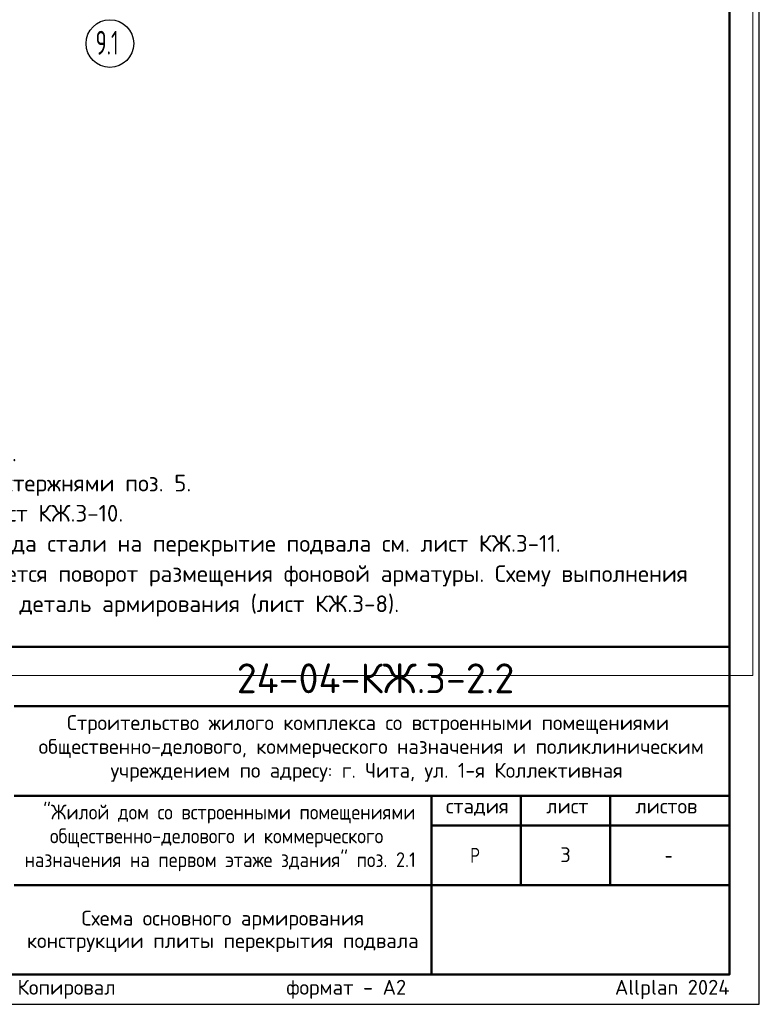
# Model space of a CAD drawing. Header units: millimetres. Extents: x 0 to 59400, y 0 to 42000.
# Tile 21 of 34: x 46994 to 59400, y 0 to 16519. Entities that reach past the tile are written whole.
import ezdxf

# ---------------------------------------------------------------- set-up
doc = ezdxf.new("R2010")
doc.units = ezdxf.units.MM
doc.linetypes.add('______5', pattern=[1100, 800, -100, 100, -100])
doc.layers.add('Standard', color=7, linetype='Continuous', lineweight=25)
doc.layers.add('Надписи', color=7, linetype='Continuous', lineweight=25)
doc.layers.add('Оси', color=7, linetype='______5', lineweight=13, true_color=0x656565)
doc.styles.add('ISOCPEUR', font='txt')

msp = doc.modelspace()

# ---------------------------------------------------------------- linework, layer by layer
at = {"layer": 'Standard', "color": 7, "linetype": 'Continuous', "lineweight": 50, "transparency": 33554687}
for p, q in [((40400, 6000), (58900, 6000)), ((46900, 5000), (58900, 5000)), ((46900, 3500), (58900, 3500)), ((53900, 2000), (53900, 3500)), ((55400, 2000), (55400, 3500)), ((56900, 2000), (56900, 3500)), ((53900, 3000), (58900, 3000)), ((46900, 2000), (58900, 2000)), ((53900, 500), (53900, 2000)), ((53900, 500), (53900, 2000))]:
    msp.add_line(p, q, dxfattribs=at)
at = {"layer": 'Standard', "color": 7, "linetype": 'Continuous', "lineweight": 25, "transparency": 33554687}
for p, q in [((58900, 500), (58900, 6000)), ((40400, 500), (58900, 500)), ((40400, 500), (58900, 500)), ((40400, 500), (58900, 500))]:
    msp.add_line(p, q, dxfattribs=at)
msp.add_lwpolyline([(0, 0), (59400, 0), (59400, 42000), (0, 42000), (0, 0)], close=True, dxfattribs=at)
at = {"layer": 'Standard', "color": 7, "linetype": 'Continuous', "lineweight": 50, "transparency": 33554687}
msp.add_lwpolyline([(2000, 41500), (58900, 41500), (58900, 500), (2000, 500), (2000, 41500)], close=True, dxfattribs=at)
at = {"layer": 'Standard', "color": 7, "linetype": 'Continuous', "lineweight": 18, "transparency": 33554687}
msp.add_lwpolyline([(59291, 41017), (2391, 41017), (2391, 5517), (59291, 5517), (59291, 41017)], dxfattribs=at)
at = {"layer": 'Standard', "color": 7, "linetype": 'Continuous', "lineweight": 13, "transparency": 33554687}
for points in [[(58900, 500), (40400, 500), (40400, 6000), (58900, 6000), (58900, 500)], [(58900, 6000), (40400, 6000), (40400, 500), (58900, 500), (58900, 6000)]]:
    msp.add_lwpolyline(points, dxfattribs=at)
at = {"layer": 'Standard', "color": 7, "linetype": 'Continuous', "lineweight": 25, "transparency": 33554687}
msp.add_lwpolyline([(58900, 6000), (40400, 6000), (40400, 500), (58900, 500), (58900, 6000)], dxfattribs=at)
at = {"layer": 'Оси', "color": 7, "linetype": 'Continuous', "lineweight": 25, "transparency": 33554687}
msp.add_circle((48507, 16119), 400, dxfattribs=at)

# ---------------------------------------------------------------- texts
at = {"layer": 'Standard', "color": 7, "linetype": 'Continuous', "lineweight": 13, "transparency": 33554687, "insert": (40400, 9391), "char_height": 280, "width": 18120.9, "attachment_point": 1, "line_spacing_factor": 1.084337}
msp.add_mtext('\\A1;{\\fISOCPEUR|i0|b0;\\H279.999995;\\W1.000000;\\C7;1. Общие указания см. листы КЖ.3-1.}\\P{\\fISOCPEUR|i0|b0;\\H279.999995;\\W1.000000;\\C7;2. Обрамление проемов выполнять стержнями поз. 5.}\\P{\\fISOCPEUR|i0|b0;\\H279.999995;\\W1.000000;\\C7;3. Спецификацию элементов см. лист КЖ.3-10.}\\P{\\fISOCPEUR|i0|b0;\\H279.999995;\\W1.000000;\\C7;Ведомость деталей, ведомость расхода стали на перекрытие подвала см. лист КЖ.3-11.}\\P{\\fISOCPEUR|i0|b0;\\H279.999995;\\W1.000000;\\C7;4. В указанной зоне предусматривается поворот размещения фоновой арматуры. Схему выполнения}\\P{\\fISOCPEUR|i0|b0;\\H279.999995;\\W1.000000;\\C7;армирования в указанном месте см. деталь армирования (лист КЖ.3-8).}\\P', dxfattribs=at)
at = {"layer": 'Standard', "color": 7, "linetype": 'Continuous', "lineweight": 50, "transparency": 33554687, "insert": (50635, 5218), "char_height": 500, "width": 5041.58, "attachment_point": 7, "style": 'ISOCPEUR'}
msp.add_mtext('\\W0.98;24-04-КЖ.3-2.2', dxfattribs=at)
at = {"layer": 'Standard', "color": 7, "linetype": 'Continuous', "lineweight": 25, "transparency": 33554687, "char_height": 250, "attachment_point": 7, "style": 'ISOCPEUR'}
for s, insert, width in [('\\W0.99;Строительство жилого комплекса со встроенными помещениями', (47788, 4533), 10343.94), ('\\W0.99;общественно-делового, коммерческого назначения и поликлиническим', (47312, 4133), 11292.27), ('\\W0.99;учреждением по адресу: г. Чита, ул. 1-я Коллективная', (48519, 3733), 8881.18), ('\\W0.90;"Жилой дом со встроенными помещениями', (47389, 3033), 6132.5), ('\\W0.90;общественно-делового и коммерческого', (47502, 2633), 5904.55), ('\\W0.99;стадия    лист     листов', (54143, 3162), 4372.59), ('\\W0.90;назначения на первом этаже здания" поз. 2.1', (47076, 2233), 6756.08), ('\\W0.80;Р', (54550, 2375), 299.85), ('\\W0.78;-', (57812, 2375), 272.01)]:
    msp.add_mtext(s, dxfattribs=dict(at, insert=insert, width=width))
at = {"layer": 'Standard', "color": 7, "linetype": 'Continuous', "lineweight": 25, "transparency": 33554687, "insert": (50400, 1571), "char_height": 250, "width": 6566.88, "attachment_point": 2, "line_spacing_factor": 0.903614}
msp.add_mtext('\\A1;{\\fISOCPEUR|i0|b0;\\H250.000000;\\W1.000000;\\C7;Схема основного армирования}\\P{\\fISOCPEUR|i0|b0;\\H250.000000;\\W1.000000;\\C7;конструкции плиты перекрытия подвала}\\P', dxfattribs=at)
at = {"layer": 'Standard', "color": 8, "linetype": 'Continuous', "lineweight": 13, "transparency": 33554687, "insert": (58900, 248), "char_height": 250, "width": 11749.46, "attachment_point": 6, "style": 'ISOCPEUR'}
msp.add_mtext('\\A1;{\\fISOCPEUR|i0|b0;\\H250.000000;\\W1.000000;\\C8;Копировал                  формат - А2                      Allplan 2024}\\P', dxfattribs=at)
at = {"layer": 'Надписи', "color": 7, "linetype": 'Continuous', "lineweight": 13, "transparency": 33554687, "insert": (56150, 2510), "char_height": 250, "width": 272.22, "attachment_point": 5, "style": 'ISOCPEUR'}
msp.add_mtext('\\A1;{\\fISOCPEUR|i0|b0;\\H250.000000;\\W1.000000;\\C7;3}\\P', dxfattribs=at)
at = {"layer": 'Оси', "color": 7, "linetype": 'Continuous', "lineweight": 35, "transparency": 33554687, "insert": (48267, 15933), "char_height": 400, "width": 605.94, "attachment_point": 7, "style": 'ISOCPEUR'}
msp.add_mtext('\\W0.63;9.1', dxfattribs=at)

doc.saveas('drawing.dxf')
